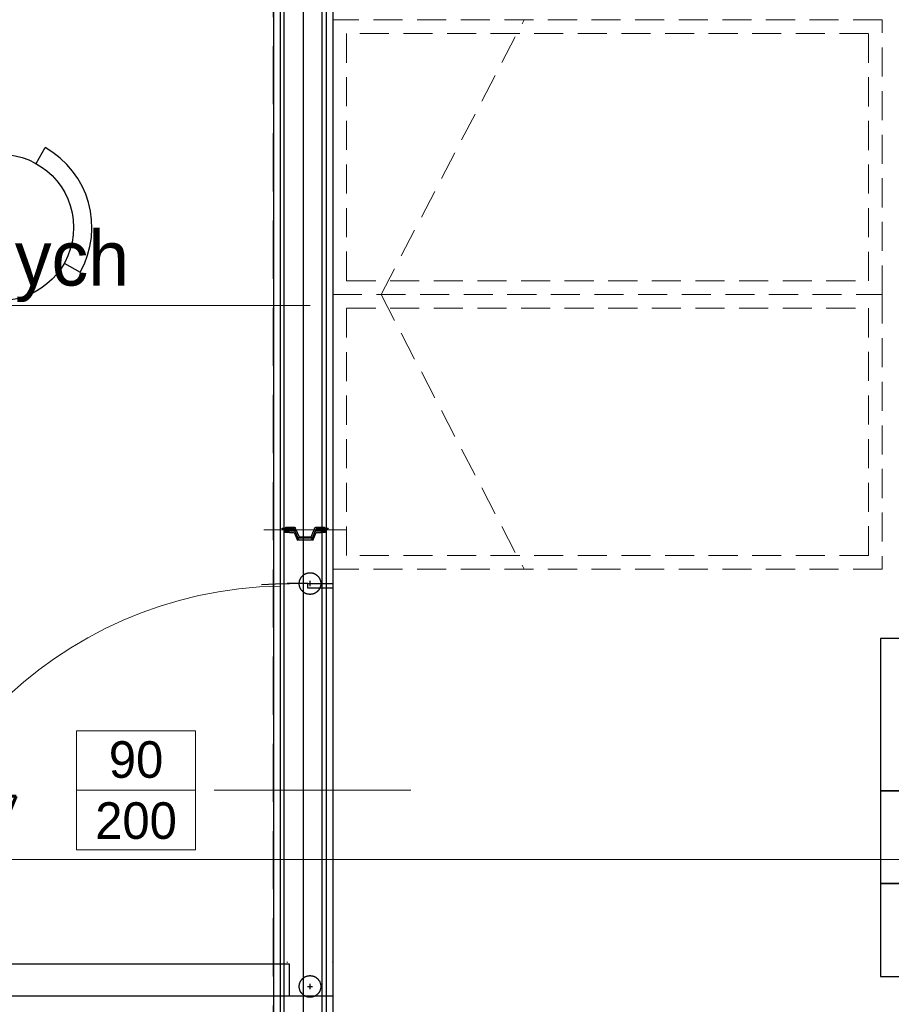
# Model space of a CAD drawing. Header units: millimetres. Extents: x -587 to 33545, y -26688 to 22494.
# Tile 191 of 256: x 11330 to 11521, y 10030 to 10245. Entities that reach past the tile are written whole.
import ezdxf
from ezdxf.lldxf.tags import DXFTag

# ---------------------------------------------------------------- set-up
doc = ezdxf.new("R2010")
doc.units = ezdxf.units.MM
doc.header["$MEASUREMENT"] = 0
doc.linetypes.add('DASHED2', pattern=[9.525, 6.35, -3.175])
for name, color, linetype in [('_I_EKO_PODKLAD 3', 252, 'Continuous'), ('AVECO', 40, 'Continuous'), ('AVECO MODUŁY', 40, 'Continuous'), ('AVECO TORY', 7, 'Continuous'), ('tabelki opis', 7, 'Continuous')]:
    doc.layers.add(name, color=color, linetype=linetype)
for name, color, linetype, lineweight in [('A_linie osiowe', 30, 'BORDER2', 13), ('A_opisy', 166, 'Continuous', 15), ('A_wyposażenie', 7, 'Continuous', 9), ('l.przerywana', 104, 'ICAD_ISO03W100', 5), ('wymiarowanie', 176, 'Continuous', 9)]:
    doc.layers.add(name, color=color, linetype=linetype, lineweight=lineweight)
doc.styles.add('ROMANS', font='romans')
doc.styles.add('styl2', font='simplex.shx')
tags = doc.linetypes.add('BORDER2', pattern=[22.225, 6.35, -3.175, 6.35, -3.175, 0, -3.175]).pattern_tags.tags
tags[14:15] = [DXFTag(74, 4), DXFTag(75, 0), DXFTag(340, '0'), DXFTag(46, 1.0), DXFTag(50, 0.0), DXFTag(44, 0.0), DXFTag(45, 0.0)]
tags[12:13] = [DXFTag(74, 4), DXFTag(75, 0), DXFTag(340, '0'), DXFTag(46, 1.0), DXFTag(50, 0.0), DXFTag(44, 0.0), DXFTag(45, 0.0)]
tags[10:11] = [DXFTag(74, 4), DXFTag(75, 0), DXFTag(340, '0'), DXFTag(46, 1.0), DXFTag(50, 0.0), DXFTag(44, 0.0), DXFTag(45, 0.0)]
tags[8:9] = [DXFTag(74, 4), DXFTag(75, 0), DXFTag(340, '0'), DXFTag(46, 1.0), DXFTag(50, 0.0), DXFTag(44, 0.0), DXFTag(45, 0.0)]
tags[6:7] = [DXFTag(74, 4), DXFTag(75, 0), DXFTag(340, '0'), DXFTag(46, 1.0), DXFTag(50, 0.0), DXFTag(44, 0.0), DXFTag(45, 0.0)]
tags[4:5] = [DXFTag(74, 4), DXFTag(75, 0), DXFTag(340, '0'), DXFTag(46, 1.0), DXFTag(50, 0.0), DXFTag(44, 0.0), DXFTag(45, 0.0)]
tags = doc.linetypes.add('ICAD_ISO03W100', pattern=[30, 12, -18]).pattern_tags.tags
tags[6:7] = [DXFTag(74, 4), DXFTag(75, 0), DXFTag(340, '0'), DXFTag(46, 1.0), DXFTag(50, 0.0), DXFTag(44, 0.0), DXFTag(45, 0.0)]
tags[4:5] = [DXFTag(74, 4), DXFTag(75, 0), DXFTag(340, '0'), DXFTag(46, 1.0), DXFTag(50, 0.0), DXFTag(44, 0.0), DXFTag(45, 0.0)]
doc.dimstyles.new('Skala 1-50', dxfattribs={"dimtxt": 12, "dimasz": 5, "dimexe": 1, "dimexo": 1, "dimgap": 1.5, "dimtad": 1, "dimdec": 1, "dimrnd": 0.5, "dimtxsty": 'styl2', "dimblk": 'ARCHTICK', "dimcen": 5, "dimadec": 0, "dimazin": 0, "dimtfac": 1, "dimtdec": 1, "dimtmove": 1, "dimatfit": 3, "dimldrblk": 'ARCHTICK', "dimfxl": 5, "dimfxlon": 1, "dimlwd": -1, "dimlwe": -1, "dimarcsym": 0})

# ---------------------------------------------------------------- blocks, each defined once
blk = doc.blocks.new('_ArchTick')
at = {"color": 0, "linetype": 'ByBlock', "const_width": 0.15}
blk.add_lwpolyline([(-0.5, -0.5), (0.5, 0.5)], dxfattribs=at)
blk = doc.blocks.new('*D5651')
at = {"layer": 'Defpoints', "color": 0}
for p in [(11839.15, 10116.81), (10782.16, 10091.88), (11839.15, 10062.04)]:
    blk.add_point(p, dxfattribs=at)
at = {"layer": 'wymiarowanie', "color": 0}
for p, q in [((10782.16, 10067.04), (10782.16, 10061.04)), ((11839.15, 10067.04), (11839.15, 10061.04)), ((10782.16, 10062.04), (11839.15, 10062.04))]:
    blk.add_line(p, q, dxfattribs=at)
at = {"layer": 'wymiarowanie', "color": 0, "xscale": 5, "yscale": 5, "zscale": 5, "rotation": 180}
blk.add_blockref('_ArchTick', (10782.16, 10062.04), dxfattribs=at)
at = {"layer": 'wymiarowanie', "color": 0, "xscale": 5, "yscale": 5, "zscale": 5}
blk.add_blockref('_ArchTick', (11839.15, 10062.04), dxfattribs=at)
at = {"layer": 'wymiarowanie', "color": 0, "insert": (11310.65, 10069.84), "char_height": 12, "attachment_point": 5, "style": 'styl2'}
blk.add_mtext('1057', dxfattribs=at)

msp = doc.modelspace()

# ---------------------------------------------------------------- linework, layer by layer
at = {"layer": '_I_EKO_PODKLAD 3', "color": 5, "linetype": 'DASHED2', "ltscale": 2}
msp.add_line((11385.83, 9788.83), (11385.83, 10365.41), dxfattribs=at)
msp.add_line((11385.83, 9788.83), (11385.83, 10365.41), dxfattribs=at)
at = {"layer": '_I_EKO_PODKLAD 3', "color": 7, "ltscale": 500}
for p, q in [((11333.99, 10214.03), (11335.95, 10217.53)), ((11333.99, 10214.03), (11335.95, 10217.53)), ((11340.15, 10192.26), (11343.64, 10190.31)), ((11340.15, 10192.26), (11343.64, 10190.31))]:
    msp.add_line(p, q, dxfattribs=at)
msp.add_circle((11326.19, 10200.07), 16, dxfattribs=at)
msp.add_circle((11326.19, 10200.07), 16, dxfattribs=at)
msp.add_arc((11326.19, 10200.07), 20, 330.7838, 60.7838, dxfattribs=at)
msp.add_arc((11326.19, 10200.07), 20, 330.7838, 60.7838, dxfattribs=at)
at = {"layer": 'A_linie osiowe', "color": 7, "ltscale": 0.5}
msp.add_line((11383.71, 10134.02), (11401.83, 10134.02), dxfattribs=at)
at = {"layer": 'A_opisy'}
msp.add_line((11360.83, 10077.12), (11415.83, 10077.12), dxfattribs=at)
at = {"layer": 'A_wyposażenie', "color": 7, "linetype": 'DASHED2'}
for q in [(11440.59, 10245.41), (11440.59, 10245.41), (11440.59, 10125.41), (11440.59, 10125.41)]:
    msp.add_line((11409.36, 10185.41), q, dxfattribs=at)
for points in [[(11398.83, 10245.41), (11398.83, 10185.41), (11518.83, 10185.41), (11518.83, 10245.41)], [(11398.83, 10245.41), (11398.83, 10185.41), (11518.83, 10185.41), (11518.83, 10245.41)], [(11401.83, 10242.41), (11401.83, 10188.41), (11515.83, 10188.41), (11515.83, 10242.41)], [(11401.83, 10242.41), (11401.83, 10188.41), (11515.83, 10188.41), (11515.83, 10242.41)], [(11398.83, 10125.41), (11398.83, 10185.41), (11518.83, 10185.41), (11518.83, 10125.41)], [(11398.83, 10125.41), (11398.83, 10185.41), (11518.83, 10185.41), (11518.83, 10125.41)], [(11401.83, 10128.41), (11401.83, 10182.41), (11515.83, 10182.41), (11515.83, 10128.41)], [(11401.83, 10128.41), (11401.83, 10182.41), (11515.83, 10182.41), (11515.83, 10128.41)]]:
    msp.add_lwpolyline(points, close=True, dxfattribs=at)
at = {"layer": 'AVECO', "color": 7}
for p, q in [((11388.51, 10133.7), (11388.32, 10133.7)), ((11388.32, 10133.7), (11388.32, 10133.53)), ((11388.32, 10133.53), (11388.51, 10133.53)), ((11388.32, 10133.53), (11389.32, 10133.53)), ((11389.48, 10133.7), (11388.51, 10133.7)), ((11388.51, 10133.53), (11389.32, 10133.53)), ((11389.32, 10133.53), (11389.32, 10133.41)), ((11389.32, 10133.41), (11389.48, 10133.41)), ((11390.1, 10133.7), (11389.48, 10133.7)), ((11389.48, 10133.41), (11390.1, 10133.41)), ((11390.33, 10133.7), (11390.1, 10133.7)), ((11390.1, 10133.41), (11390.38, 10133.41)), ((11390.34, 10133.7), (11390.33, 10133.7)), ((11390.35, 10133.7), (11390.34, 10133.7)), ((11390.36, 10133.7), (11390.35, 10133.7)), ((11390.37, 10133.7), (11390.36, 10133.7)), ((11390.38, 10133.7), (11390.37, 10133.7)), ((11390.39, 10133.7), (11390.38, 10133.7)), ((11390.38, 10133.41), (11390.44, 10133.27)), ((11390.4, 10133.7), (11390.39, 10133.7)), ((11390.41, 10133.69), (11390.4, 10133.7)), ((11390.42, 10133.69), (11390.41, 10133.69)), ((11390.43, 10133.69), (11390.42, 10133.69)), ((11390.45, 10133.69), (11390.43, 10133.69)), ((11390.44, 10133.27), (11391.12, 10131.69)), ((11390.46, 10133.68), (11390.45, 10133.69)), ((11390.47, 10133.68), (11390.46, 10133.68)), ((11390.49, 10133.67), (11390.47, 10133.68)), ((11390.5, 10133.66), (11390.49, 10133.67)), ((11390.52, 10133.65), (11390.5, 10133.66)), ((11390.54, 10133.65), (11390.52, 10133.65)), ((11390.56, 10133.64), (11390.54, 10133.65)), ((11390.57, 10133.63), (11390.56, 10133.64)), ((11390.58, 10133.63), (11390.57, 10133.63)), ((11390.58, 10133.62), (11390.58, 10133.63)), ((11390.59, 10133.62), (11390.58, 10133.62)), ((11390.6, 10133.61), (11390.59, 10133.62)), ((11390.59, 10133.62), (11390.59, 10133.62)), ((11390.59, 10133.62), (11390.59, 10133.62)), ((11390.61, 10133.61), (11390.6, 10133.61)), ((11390.6, 10133.61), (11390.6, 10133.61)), ((11390.6, 10133.61), (11390.6, 10133.61)), ((11390.6, 10133.61), (11390.6, 10133.61)), ((11390.61, 10133.6), (11390.61, 10133.61)), ((11390.62, 10133.59), (11390.61, 10133.6)), ((11390.61, 10133.6), (11390.61, 10133.6)), ((11390.61, 10133.6), (11390.61, 10133.6)), ((11390.63, 10133.58), (11390.62, 10133.59)), ((11390.62, 10133.59), (11390.62, 10133.59)), ((11390.62, 10133.59), (11390.62, 10133.59)), ((11390.62, 10133.59), (11390.62, 10133.59)), ((11390.63, 10133.57), (11390.63, 10133.58)), ((11390.63, 10133.58), (11390.63, 10133.58)), ((11390.63, 10133.58), (11390.63, 10133.58)), ((11390.64, 10133.57), (11390.63, 10133.57)), ((11390.64, 10133.56), (11390.64, 10133.57)), ((11390.64, 10133.55), (11390.64, 10133.56)), ((11390.65, 10133.55), (11390.64, 10133.55)), ((11390.65, 10133.54), (11390.65, 10133.55)), ((11391.39, 10131.81), (11390.65, 10133.54)), ((11394.89, 10133.54), (11394.15, 10131.81)), ((11394.43, 10131.69), (11395.17, 10133.41)), ((11394.9, 10133.55), (11394.89, 10133.54)), ((11394.91, 10133.56), (11394.9, 10133.55)), ((11394.9, 10133.55), (11394.9, 10133.55)), ((11394.92, 10133.58), (11394.91, 10133.57)), ((11394.91, 10133.57), (11394.91, 10133.57)), ((11394.91, 10133.57), (11394.91, 10133.56)), ((11394.93, 10133.59), (11394.92, 10133.59)), ((11394.92, 10133.59), (11394.92, 10133.59)), ((11394.92, 10133.59), (11394.92, 10133.58)), ((11394.92, 10133.58), (11394.92, 10133.58)), ((11394.92, 10133.58), (11394.92, 10133.58)), ((11394.94, 10133.6), (11394.93, 10133.6)), ((11394.93, 10133.6), (11394.93, 10133.59)), ((11394.93, 10133.59), (11394.93, 10133.59)), ((11394.95, 10133.61), (11394.94, 10133.61)), ((11394.94, 10133.61), (11394.94, 10133.61)), ((11394.94, 10133.61), (11394.94, 10133.61)), ((11394.94, 10133.61), (11394.94, 10133.6)), ((11394.94, 10133.6), (11394.94, 10133.6)), ((11394.96, 10133.62), (11394.95, 10133.62)), ((11394.95, 10133.62), (11394.95, 10133.61)), ((11394.95, 10133.61), (11394.95, 10133.61)), ((11394.97, 10133.63), (11394.96, 10133.62)), ((11394.96, 10133.62), (11394.96, 10133.62)), ((11394.96, 10133.62), (11394.96, 10133.62)), ((11394.98, 10133.63), (11394.97, 10133.63)), ((11394.99, 10133.64), (11394.98, 10133.63)), ((11395.01, 10133.65), (11394.99, 10133.64)), ((11395.02, 10133.65), (11395.01, 10133.65)), ((11395.04, 10133.66), (11395.02, 10133.65)), ((11395.06, 10133.67), (11395.04, 10133.66)), ((11395.08, 10133.68), (11395.06, 10133.67)), ((11395.09, 10133.68), (11395.08, 10133.68)), ((11395.1, 10133.69), (11395.09, 10133.68)), ((11395.11, 10133.69), (11395.1, 10133.69)), ((11395.12, 10133.69), (11395.11, 10133.69)), ((11395.13, 10133.69), (11395.12, 10133.69)), ((11395.14, 10133.7), (11395.13, 10133.69)), ((11395.15, 10133.7), (11395.14, 10133.7)), ((11395.16, 10133.7), (11395.15, 10133.7)), ((11395.18, 10133.7), (11395.16, 10133.7)), ((11395.17, 10133.41), (11395.33, 10133.41)), ((11395.19, 10133.7), (11395.18, 10133.7)), ((11395.2, 10133.7), (11395.19, 10133.7)), ((11395.21, 10133.7), (11395.2, 10133.7)), ((11395.22, 10133.7), (11395.21, 10133.7)), ((11395.45, 10133.7), (11395.22, 10133.7)), ((11395.33, 10133.41), (11395.45, 10133.41)), ((11396.06, 10133.7), (11395.45, 10133.7)), ((11395.45, 10133.41), (11396.06, 10133.41)), ((11397.03, 10133.7), (11396.06, 10133.7)), ((11396.06, 10133.41), (11396.22, 10133.41)), ((11396.22, 10133.53), (11397.22, 10133.53)), ((11396.22, 10133.41), (11396.22, 10133.53)), ((11396.22, 10133.53), (11397.03, 10133.53)), ((11397.22, 10133.7), (11397.03, 10133.7)), ((11397.03, 10133.53), (11397.22, 10133.53)), ((11397.22, 10133.53), (11397.22, 10133.7)), ((11391.39, 10131.8), (11391.39, 10131.81)), ((11391.39, 10131.81), (11391.39, 10131.81)), ((11391.4, 10131.8), (11391.39, 10131.8)), ((11391.39, 10131.8), (11391.39, 10131.8)), ((11391.39, 10131.8), (11391.39, 10131.8)), ((11391.4, 10131.79), (11391.4, 10131.8)), ((11391.4, 10131.8), (11391.4, 10131.8)), ((11391.4, 10131.8), (11391.4, 10131.8)), ((11391.4, 10131.8), (11391.4, 10131.8)), ((11391.4, 10131.8), (11391.4, 10131.8)), ((11391.4, 10131.8), (11391.4, 10131.8)), ((11391.4, 10131.8), (11391.4, 10131.8)), ((11391.4, 10131.8), (11391.4, 10131.8)), ((11391.41, 10131.79), (11391.4, 10131.79)), ((11391.4, 10131.79), (11391.4, 10131.79)), ((11391.4, 10131.79), (11391.4, 10131.79)), ((11391.4, 10131.79), (11391.4, 10131.79)), ((11391.4, 10131.79), (11391.4, 10131.79)), ((11391.4, 10131.79), (11391.4, 10131.79)), ((11391.4, 10131.79), (11391.4, 10131.79)), ((11391.4, 10131.79), (11391.4, 10131.79)), ((11391.4, 10131.79), (11391.4, 10131.79)), ((11391.41, 10131.78), (11391.41, 10131.79)), ((11391.41, 10131.79), (11391.41, 10131.79)), ((11391.41, 10131.79), (11391.41, 10131.79)), ((11391.41, 10131.79), (11391.41, 10131.79)), ((11391.41, 10131.79), (11391.41, 10131.79)), ((11391.41, 10131.79), (11391.41, 10131.79)), ((11391.41, 10131.79), (11391.41, 10131.79)), ((11391.41, 10131.79), (11391.41, 10131.79)), ((11391.41, 10131.79), (11391.41, 10131.79)), ((11391.41, 10131.79), (11391.41, 10131.79)), ((11391.42, 10131.78), (11391.41, 10131.78)), ((11391.41, 10131.78), (11391.41, 10131.78)), ((11391.41, 10131.78), (11391.41, 10131.78)), ((11391.43, 10131.78), (11391.42, 10131.78)), ((11391.42, 10131.78), (11391.42, 10131.78)), ((11391.42, 10131.78), (11391.42, 10131.78)), ((11391.42, 10131.78), (11391.42, 10131.78)), ((11391.42, 10131.78), (11391.42, 10131.78)), ((11391.42, 10131.78), (11391.42, 10131.78)), ((11391.42, 10131.78), (11391.42, 10131.78)), ((11391.44, 10131.78), (11391.43, 10131.78)), ((11391.43, 10131.78), (11391.43, 10131.78)), ((11391.43, 10131.78), (11391.43, 10131.78)), ((11391.43, 10131.78), (11391.43, 10131.78)), ((11391.49, 10131.78), (11391.44, 10131.78)), ((11391.44, 10131.78), (11391.44, 10131.78)), ((11391.5, 10131.78), (11391.49, 10131.78)), ((11392.77, 10131.77), (11391.5, 10131.78)), ((11394.04, 10131.78), (11392.77, 10131.77)), ((11394.05, 10131.78), (11394.04, 10131.78)), ((11394.1, 10131.78), (11394.05, 10131.78)), ((11394.11, 10131.78), (11394.1, 10131.78)), ((11394.12, 10131.78), (11394.11, 10131.78)), ((11394.11, 10131.78), (11394.11, 10131.78)), ((11394.13, 10131.78), (11394.12, 10131.78)), ((11394.12, 10131.78), (11394.12, 10131.78)), ((11394.12, 10131.78), (11394.12, 10131.78)), ((11394.12, 10131.78), (11394.12, 10131.78)), ((11394.12, 10131.78), (11394.12, 10131.78)), ((11394.12, 10131.78), (11394.12, 10131.78)), ((11394.14, 10131.79), (11394.13, 10131.79)), ((11394.13, 10131.79), (11394.13, 10131.78)), ((11394.13, 10131.78), (11394.13, 10131.78)), ((11394.13, 10131.78), (11394.13, 10131.78)), ((11394.13, 10131.78), (11394.13, 10131.78)), ((11394.13, 10131.78), (11394.13, 10131.78)), ((11394.13, 10131.78), (11394.13, 10131.78)), ((11394.13, 10131.78), (11394.13, 10131.78)), ((11394.15, 10131.79), (11394.14, 10131.79)), ((11394.14, 10131.79), (11394.14, 10131.79)), ((11394.14, 10131.79), (11394.14, 10131.79)), ((11394.14, 10131.79), (11394.14, 10131.79)), ((11394.14, 10131.79), (11394.14, 10131.79)), ((11394.14, 10131.79), (11394.14, 10131.79)), ((11394.14, 10131.79), (11394.14, 10131.79)), ((11394.14, 10131.79), (11394.14, 10131.79)), ((11394.14, 10131.79), (11394.14, 10131.79)), ((11394.14, 10131.79), (11394.14, 10131.79)), ((11394.14, 10131.79), (11394.14, 10131.79)), ((11394.14, 10131.79), (11394.14, 10131.79)), ((11394.14, 10131.79), (11394.14, 10131.79)), ((11394.14, 10131.79), (11394.14, 10131.79)), ((11394.15, 10131.81), (11394.15, 10131.81)), ((11394.15, 10131.81), (11394.15, 10131.8)), ((11394.15, 10131.8), (11394.15, 10131.8)), ((11394.15, 10131.8), (11394.15, 10131.8)), ((11394.15, 10131.8), (11394.15, 10131.8)), ((11394.15, 10131.8), (11394.15, 10131.8)), ((11394.15, 10131.8), (11394.15, 10131.8)), ((11394.15, 10131.8), (11394.15, 10131.8)), ((11394.15, 10131.8), (11394.15, 10131.8)), ((11394.15, 10131.8), (11394.15, 10131.8)), ((11394.15, 10131.8), (11394.15, 10131.8)), ((11394.15, 10131.8), (11394.15, 10131.8)), ((11394.15, 10131.8), (11394.15, 10131.79)), ((11394.15, 10131.79), (11394.15, 10131.79)), ((11394.15, 10131.79), (11394.15, 10131.79)), ((11394.15, 10131.79), (11394.15, 10131.79))]:
    msp.add_line(p, q, dxfattribs=at)
at = {"layer": 'AVECO MODUŁY', "color": 7}
for p, q in [((11388.14, 10361.03), (11388.14, 9792.92)), ((11396.52, 9792.92), (11396.52, 10361.03)), ((11387.77, 10134.25), (11387.77, 10134.35)), ((11388.58, 10134.32), (11387.77, 10134.32)), ((11387.77, 10134.22), (11387.77, 10134.32)), ((11387.77, 10134.32), (11388.58, 10134.32)), ((11388.58, 10134.62), (11389.2, 10134.62)), ((11388.58, 10134.42), (11388.58, 10134.62)), ((11388.58, 10134.32), (11388.58, 10134.42)), ((11389.2, 10134.62), (11390.31, 10134.62)), ((11390.31, 10134.62), (11390.32, 10134.62)), ((11390.32, 10134.62), (11390.34, 10134.62)), ((11390.34, 10134.62), (11390.35, 10134.62)), ((11390.35, 10134.62), (11390.36, 10134.62)), ((11390.36, 10134.62), (11390.37, 10134.61)), ((11390.37, 10134.61), (11390.38, 10134.61)), ((11390.38, 10134.61), (11390.4, 10134.61)), ((11390.4, 10134.61), (11390.41, 10134.61)), ((11390.41, 10134.61), (11390.41, 10134.6)), ((11390.41, 10134.6), (11390.42, 10134.6)), ((11390.42, 10134.6), (11390.42, 10134.6)), ((11390.42, 10134.6), (11390.43, 10134.6)), ((11390.43, 10134.6), (11390.44, 10134.59)), ((11390.44, 10134.59), (11390.44, 10134.59)), ((11390.44, 10134.59), (11390.45, 10134.59)), ((11390.45, 10134.59), (11390.45, 10134.59)), ((11390.45, 10134.59), (11390.46, 10134.58)), ((11390.46, 10134.58), (11390.46, 10134.58)), ((11390.46, 10134.58), (11390.47, 10134.58)), ((11390.47, 10134.58), (11390.47, 10134.58)), ((11390.47, 10134.58), (11390.48, 10134.57)), ((11390.48, 10134.57), (11390.49, 10134.57)), ((11390.49, 10134.57), (11390.49, 10134.57)), ((11390.49, 10134.57), (11390.5, 10134.56)), ((11390.5, 10134.56), (11390.5, 10134.56)), ((11390.5, 10134.56), (11390.51, 10134.56)), ((11390.51, 10134.56), (11390.51, 10134.55)), ((11390.51, 10134.55), (11390.52, 10134.55)), ((11390.52, 10134.55), (11390.52, 10134.54)), ((11390.52, 10134.54), (11390.53, 10134.54)), ((11390.53, 10134.54), (11390.53, 10134.54)), ((11390.53, 10134.54), (11390.54, 10134.53)), ((11390.54, 10134.53), (11390.54, 10134.53)), ((11390.54, 10134.53), (11390.54, 10134.52)), ((11390.54, 10134.52), (11390.55, 10134.52)), ((11390.55, 10134.52), (11390.55, 10134.52)), ((11390.55, 10134.52), (11390.56, 10134.51)), ((11390.56, 10134.51), (11390.57, 10134.5)), ((11390.57, 10134.5), (11390.58, 10134.49)), ((11390.58, 10134.49), (11390.58, 10134.48)), ((11390.58, 10134.48), (11390.59, 10134.47)), ((11390.59, 10134.47), (11390.6, 10134.46)), ((11390.6, 10134.46), (11390.6, 10134.45)), ((11390.6, 10134.45), (11390.61, 10134.44)), ((11390.61, 10134.44), (11390.62, 10134.42)), ((11390.62, 10134.42), (11390.62, 10134.41)), ((11390.62, 10134.41), (11391.44, 10132.5)), ((11394.67, 10133.84), (11394.92, 10134.42)), ((11394.92, 10134.43), (11394.93, 10134.44)), ((11394.92, 10134.42), (11394.92, 10134.43)), ((11394.93, 10134.45), (11394.94, 10134.46)), ((11394.93, 10134.44), (11394.93, 10134.45)), ((11394.94, 10134.46), (11394.95, 10134.47)), ((11394.95, 10134.48), (11394.96, 10134.49)), ((11394.95, 10134.47), (11394.95, 10134.48)), ((11394.96, 10134.49), (11394.97, 10134.5)), ((11394.97, 10134.51), (11394.98, 10134.52)), ((11394.97, 10134.5), (11394.97, 10134.51)), ((11394.98, 10134.52), (11394.99, 10134.52)), ((11394.99, 10134.52), (11395, 10134.53)), ((11394.99, 10134.52), (11394.99, 10134.52)), ((11395, 10134.53), (11395.01, 10134.54)), ((11395, 10134.53), (11395, 10134.53)), ((11395.01, 10134.54), (11395.01, 10134.54)), ((11395.01, 10134.54), (11395.02, 10134.54)), ((11395.02, 10134.55), (11395.03, 10134.56)), ((11395.02, 10134.54), (11395.02, 10134.55)), ((11395.02, 10134.55), (11395.02, 10134.55)), ((11395.03, 10134.56), (11395.03, 10134.56)), ((11395.03, 10134.56), (11395.04, 10134.56)), ((11395.04, 10134.56), (11395.05, 10134.57)), ((11395.05, 10134.57), (11395.05, 10134.57)), ((11395.05, 10134.57), (11395.06, 10134.57)), ((11395.06, 10134.57), (11395.06, 10134.58)), ((11395.06, 10134.58), (11395.07, 10134.58)), ((11395.07, 10134.58), (11395.07, 10134.58)), ((11395.07, 10134.58), (11395.08, 10134.58)), ((11395.08, 10134.59), (11395.09, 10134.59)), ((11395.08, 10134.58), (11395.08, 10134.59)), ((11395.09, 10134.59), (11395.09, 10134.59)), ((11395.09, 10134.59), (11395.1, 10134.59)), ((11395.1, 10134.59), (11395.11, 10134.6)), ((11395.11, 10134.6), (11395.11, 10134.6)), ((11395.11, 10134.6), (11395.12, 10134.6)), ((11395.12, 10134.6), (11395.13, 10134.61)), ((11395.12, 10134.6), (11395.12, 10134.6)), ((11395.13, 10134.61), (11395.14, 10134.61)), ((11395.14, 10134.61), (11395.15, 10134.61)), ((11395.15, 10134.61), (11395.16, 10134.61)), ((11395.16, 10134.61), (11395.18, 10134.62)), ((11395.18, 10134.62), (11395.19, 10134.62)), ((11395.19, 10134.62), (11395.2, 10134.62)), ((11395.2, 10134.62), (11395.21, 10134.62)), ((11395.21, 10134.62), (11395.22, 10134.62)), ((11395.22, 10134.62), (11396.96, 10134.62)), ((11396.96, 10134.62), (11396.96, 10134.42)), ((11396.96, 10134.42), (11396.96, 10134.32)), ((11396.96, 10134.32), (11397.27, 10134.32)), ((11397.77, 10134.32), (11396.96, 10134.32)), ((11397.27, 10134.32), (11397.77, 10134.32)), ((11397.77, 10134.32), (11397.77, 10134.22)), ((11388.58, 10134.22), (11387.77, 10134.22)), ((11389.6, 10134.22), (11388.58, 10134.22)), ((11389.99, 10134.22), (11389.6, 10134.22)), ((11390.38, 10134.22), (11389.99, 10134.22)), ((11391.17, 10132.37), (11390.38, 10134.22)), ((11391.17, 10132.36), (11391.17, 10132.37)), ((11391.17, 10132.37), (11391.17, 10132.37)), ((11391.18, 10132.36), (11391.17, 10132.36)), ((11391.18, 10132.35), (11391.18, 10132.36)), ((11391.18, 10132.34), (11391.18, 10132.35)), ((11391.18, 10132.35), (11391.18, 10132.35)), ((11391.19, 10132.34), (11391.18, 10132.34)), ((11391.19, 10132.33), (11391.19, 10132.34)), ((11391.2, 10132.32), (11391.19, 10132.33)), ((11391.19, 10132.33), (11391.19, 10132.33)), ((11391.21, 10132.31), (11391.2, 10132.32)), ((11391.2, 10132.32), (11391.2, 10132.32)), ((11391.2, 10132.32), (11391.2, 10132.32)), ((11391.21, 10132.3), (11391.21, 10132.31)), ((11391.21, 10132.31), (11391.21, 10132.31)), ((11391.22, 10132.3), (11391.21, 10132.3)), ((11391.22, 10132.29), (11391.22, 10132.3)), ((11391.23, 10132.29), (11391.22, 10132.29)), ((11391.22, 10132.29), (11391.22, 10132.29)), ((11391.23, 10132.28), (11391.23, 10132.29)), ((11391.24, 10132.28), (11391.23, 10132.28)), ((11391.24, 10132.27), (11391.24, 10132.28)), ((11391.25, 10132.27), (11391.24, 10132.27)), ((11391.24, 10132.27), (11391.24, 10132.27)), ((11391.25, 10132.26), (11391.25, 10132.27)), ((11391.26, 10132.26), (11391.25, 10132.26)), ((11391.27, 10132.25), (11391.26, 10132.26)), ((11391.26, 10132.26), (11391.26, 10132.26)), ((11391.28, 10132.25), (11391.27, 10132.25)), ((11391.27, 10132.25), (11391.27, 10132.25)), ((11391.28, 10132.24), (11391.28, 10132.25)), ((11391.29, 10132.24), (11391.28, 10132.24)), ((11391.28, 10132.24), (11391.28, 10132.24)), ((11391.3, 10132.23), (11391.29, 10132.24)), ((11391.29, 10132.24), (11391.29, 10132.24)), ((11391.31, 10132.23), (11391.3, 10132.23)), ((11391.3, 10132.23), (11391.3, 10132.23)), ((11391.32, 10132.22), (11391.31, 10132.23)), ((11391.31, 10132.23), (11391.31, 10132.23)), ((11391.33, 10132.22), (11391.32, 10132.22)), ((11391.32, 10132.22), (11391.32, 10132.22)), ((11391.34, 10132.22), (11391.33, 10132.22)), ((11391.34, 10132.21), (11391.34, 10132.22)), ((11391.35, 10132.21), (11391.34, 10132.21)), ((11391.36, 10132.21), (11391.35, 10132.21)), ((11391.35, 10132.21), (11391.35, 10132.21)), ((11391.37, 10132.21), (11391.36, 10132.21)), ((11391.36, 10132.21), (11391.36, 10132.21)), ((11391.38, 10132.2), (11391.37, 10132.21)), ((11391.37, 10132.21), (11391.37, 10132.21)), ((11391.39, 10132.2), (11391.38, 10132.2)), ((11391.38, 10132.2), (11391.38, 10132.2)), ((11391.4, 10132.2), (11391.39, 10132.2)), ((11391.39, 10132.2), (11391.39, 10132.2)), ((11391.41, 10132.2), (11391.4, 10132.2)), ((11391.4, 10132.2), (11391.4, 10132.2)), ((11391.42, 10132.2), (11391.41, 10132.2)), ((11391.41, 10132.2), (11391.41, 10132.2)), ((11391.43, 10132.2), (11391.42, 10132.2)), ((11391.42, 10132.2), (11391.42, 10132.2)), ((11391.44, 10132.2), (11391.43, 10132.2)), ((11391.44, 10132.5), (11392.46, 10132.5)), ((11394.11, 10132.2), (11391.44, 10132.2)), ((11392.46, 10132.5), (11394.1, 10132.5)), ((11394.1, 10132.5), (11394.67, 10133.84)), ((11394.12, 10132.2), (11394.11, 10132.2)), ((11394.11, 10132.2), (11394.11, 10132.2)), ((11394.13, 10132.2), (11394.12, 10132.2)), ((11394.12, 10132.2), (11394.12, 10132.2)), ((11394.14, 10132.2), (11394.13, 10132.2)), ((11394.13, 10132.2), (11394.13, 10132.2)), ((11394.15, 10132.2), (11394.14, 10132.2)), ((11394.14, 10132.2), (11394.14, 10132.2)), ((11394.16, 10132.2), (11394.15, 10132.2)), ((11394.15, 10132.2), (11394.15, 10132.2)), ((11394.17, 10132.21), (11394.16, 10132.21)), ((11394.16, 10132.21), (11394.16, 10132.2)), ((11394.18, 10132.21), (11394.17, 10132.21)), ((11394.17, 10132.21), (11394.17, 10132.21)), ((11394.19, 10132.21), (11394.18, 10132.21)), ((11394.2, 10132.21), (11394.19, 10132.21)), ((11394.19, 10132.21), (11394.19, 10132.21)), ((11394.21, 10132.22), (11394.2, 10132.22)), ((11394.2, 10132.22), (11394.2, 10132.21)), ((11394.22, 10132.22), (11394.21, 10132.22)), ((11394.21, 10132.22), (11394.21, 10132.22)), ((11394.23, 10132.23), (11394.22, 10132.23)), ((11394.22, 10132.23), (11394.22, 10132.22)), ((11394.24, 10132.23), (11394.23, 10132.23)), ((11394.23, 10132.23), (11394.23, 10132.23)), ((11394.25, 10132.24), (11394.24, 10132.24)), ((11394.24, 10132.24), (11394.24, 10132.23)), ((11394.26, 10132.24), (11394.25, 10132.24)), ((11394.25, 10132.24), (11394.25, 10132.24)), ((11394.27, 10132.25), (11394.26, 10132.25)), ((11394.26, 10132.25), (11394.26, 10132.24)), ((11394.28, 10132.26), (11394.27, 10132.26)), ((11394.27, 10132.26), (11394.27, 10132.25)), ((11394.27, 10132.25), (11394.27, 10132.25)), ((11394.29, 10132.27), (11394.28, 10132.26)), ((11394.28, 10132.26), (11394.28, 10132.26)), ((11394.3, 10132.27), (11394.29, 10132.27)), ((11394.29, 10132.27), (11394.29, 10132.27)), ((11394.31, 10132.29), (11394.3, 10132.28)), ((11394.3, 10132.28), (11394.3, 10132.28)), ((11394.3, 10132.28), (11394.3, 10132.27)), ((11394.32, 10132.29), (11394.31, 10132.29)), ((11394.31, 10132.29), (11394.31, 10132.29)), ((11394.33, 10132.31), (11394.32, 10132.3)), ((11394.32, 10132.3), (11394.32, 10132.3)), ((11394.32, 10132.3), (11394.32, 10132.29)), ((11394.34, 10132.32), (11394.33, 10132.32)), ((11394.33, 10132.32), (11394.33, 10132.31)), ((11394.33, 10132.31), (11394.33, 10132.31)), ((11394.35, 10132.33), (11394.34, 10132.33)), ((11394.34, 10132.33), (11394.34, 10132.32)), ((11394.34, 10132.32), (11394.34, 10132.32)), ((11394.36, 10132.35), (11394.35, 10132.35)), ((11394.35, 10132.35), (11394.35, 10132.34)), ((11394.35, 10132.34), (11394.35, 10132.34)), ((11394.35, 10132.34), (11394.35, 10132.33)), ((11394.37, 10132.37), (11394.36, 10132.37)), ((11394.36, 10132.37), (11394.36, 10132.36)), ((11394.36, 10132.36), (11394.36, 10132.36)), ((11394.36, 10132.36), (11394.36, 10132.35)), ((11394.99, 10133.83), (11394.37, 10132.37)), ((11395.16, 10134.22), (11394.99, 10133.83)), ((11395.94, 10134.22), (11395.16, 10134.22)), ((11396.96, 10134.22), (11395.94, 10134.22)), ((11397.77, 10134.22), (11396.96, 10134.22)), ((11391.8, 10123.47), (11391.84, 10123.54)), ((11391.84, 10123.54), (11391.88, 10123.61)), ((11391.88, 10123.61), (11391.93, 10123.68)), ((11391.93, 10123.68), (11391.98, 10123.74)), ((11391.98, 10123.74), (11392.03, 10123.8)), ((11392.03, 10123.8), (11392.09, 10123.87)), ((11392.09, 10123.87), (11392.14, 10123.93)), ((11392.14, 10123.93), (11392.2, 10123.98)), ((11392.2, 10123.98), (11392.26, 10124.04)), ((11392.26, 10124.04), (11392.32, 10124.09)), ((11392.32, 10124.09), (11392.39, 10124.14)), ((11392.39, 10124.14), (11392.45, 10124.19)), ((11392.45, 10124.19), (11392.52, 10124.24)), ((11392.52, 10124.24), (11392.59, 10124.28)), ((11392.59, 10124.28), (11392.66, 10124.33)), ((11392.66, 10124.33), (11392.73, 10124.36)), ((11392.73, 10124.36), (11392.8, 10124.4)), ((11392.8, 10124.4), (11392.88, 10124.44)), ((11392.88, 10124.44), (11392.95, 10124.47)), ((11392.95, 10124.47), (11393.03, 10124.5)), ((11393.03, 10124.5), (11393.11, 10124.52)), ((11393.11, 10124.52), (11393.19, 10124.55)), ((11393.19, 10124.55), (11393.26, 10124.57)), ((11393.26, 10124.57), (11393.34, 10124.59)), ((11393.34, 10124.59), (11393.42, 10124.6)), ((11393.42, 10124.6), (11393.51, 10124.62)), ((11393.51, 10124.62), (11393.59, 10124.63)), ((11393.59, 10124.63), (11393.67, 10124.63)), ((11393.67, 10124.63), (11393.75, 10124.64)), ((11393.75, 10124.64), (11393.83, 10124.64)), ((11393.83, 10124.64), (11393.91, 10124.64)), ((11393.91, 10124.64), (11394, 10124.63)), ((11394, 10124.63), (11394.08, 10124.63)), ((11394.08, 10124.63), (11394.16, 10124.62)), ((11394.16, 10124.62), (11394.24, 10124.6)), ((11394.24, 10124.6), (11394.32, 10124.59)), ((11394.32, 10124.59), (11394.4, 10124.57)), ((11394.4, 10124.57), (11394.48, 10124.55)), ((11394.48, 10124.55), (11394.56, 10124.52)), ((11394.56, 10124.52), (11394.63, 10124.5)), ((11394.63, 10124.5), (11394.71, 10124.47)), ((11394.71, 10124.47), (11394.79, 10124.44)), ((11394.79, 10124.44), (11394.86, 10124.4)), ((11394.86, 10124.4), (11394.93, 10124.36)), ((11394.93, 10124.36), (11395.01, 10124.33)), ((11395.01, 10124.33), (11395.08, 10124.28)), ((11395.08, 10124.28), (11395.15, 10124.24)), ((11395.15, 10124.24), (11395.21, 10124.19)), ((11395.21, 10124.19), (11395.28, 10124.14)), ((11395.28, 10124.14), (11395.34, 10124.09)), ((11395.34, 10124.09), (11395.4, 10124.04)), ((11395.4, 10124.04), (11395.46, 10123.98)), ((11395.46, 10123.98), (11395.52, 10123.93)), ((11395.52, 10123.93), (11395.58, 10123.87)), ((11395.58, 10123.87), (11395.63, 10123.8)), ((11395.63, 10123.8), (11395.68, 10123.74)), ((11395.68, 10123.74), (11395.73, 10123.68)), ((11395.73, 10123.68), (11395.78, 10123.61)), ((11395.78, 10123.61), (11395.83, 10123.54)), ((11395.83, 10123.54), (11395.87, 10123.47)), ((11383.21, 10122.05), (11386.28, 10122.21)), ((11386.28, 10122.21), (11389.35, 10122.26)), ((11393.38, 10122.26), (11388.83, 10122.26)), ((11391.47, 10122.38), (11391.48, 10122.46)), ((11391.47, 10122.3), (11391.47, 10122.38)), ((11391.47, 10122.22), (11391.47, 10122.3)), ((11391.48, 10122.14), (11391.47, 10122.22)), ((11391.48, 10122.46), (11391.49, 10122.54)), ((11391.48, 10122.05), (11391.48, 10122.14)), ((11391.49, 10121.97), (11391.48, 10122.05)), ((11391.49, 10122.54), (11391.5, 10122.63)), ((11391.5, 10121.89), (11391.49, 10121.97)), ((11391.5, 10122.63), (11391.51, 10122.71)), ((11391.52, 10121.81), (11391.5, 10121.89)), ((11391.51, 10122.71), (11391.53, 10122.79)), ((11391.54, 10121.73), (11391.52, 10121.81)), ((11391.53, 10122.79), (11391.55, 10122.87)), ((11391.56, 10121.65), (11391.54, 10121.73)), ((11391.55, 10122.87), (11391.57, 10122.94)), ((11391.58, 10121.57), (11391.56, 10121.65)), ((11391.57, 10122.94), (11391.59, 10123.02)), ((11391.61, 10121.5), (11391.58, 10121.57)), ((11391.59, 10123.02), (11391.62, 10123.1)), ((11391.64, 10121.42), (11391.61, 10121.5)), ((11391.62, 10123.1), (11391.65, 10123.18)), ((11391.67, 10121.34), (11391.64, 10121.42)), ((11391.65, 10123.18), (11391.68, 10123.25)), ((11391.68, 10123.25), (11391.72, 10123.33)), ((11391.72, 10123.33), (11391.76, 10123.4)), ((11391.76, 10123.4), (11391.8, 10123.47)), ((11393.27, 10122.28), (11394.4, 10122.28)), ((11393.38, 10121.25), (11393.38, 10122.26)), ((11393.38, 10122.26), (11398.83, 10122.26)), ((11393.83, 10121.71), (11393.83, 10122.85)), ((11395.87, 10123.47), (11395.91, 10123.4)), ((11395.91, 10123.4), (11395.95, 10123.33)), ((11395.95, 10123.33), (11395.98, 10123.25)), ((11395.98, 10123.25), (11396.01, 10123.18)), ((11396.03, 10121.42), (11396, 10121.34)), ((11396.01, 10123.18), (11396.04, 10123.1)), ((11396.06, 10121.5), (11396.03, 10121.42)), ((11396.04, 10123.1), (11396.07, 10123.02)), ((11396.08, 10121.57), (11396.06, 10121.5)), ((11396.07, 10123.02), (11396.1, 10122.94)), ((11396.11, 10121.65), (11396.08, 10121.57)), ((11396.1, 10122.94), (11396.12, 10122.87)), ((11396.13, 10121.73), (11396.11, 10121.65)), ((11396.12, 10122.87), (11396.14, 10122.79)), ((11396.14, 10121.81), (11396.13, 10121.73)), ((11396.14, 10122.79), (11396.15, 10122.71)), ((11396.16, 10121.89), (11396.14, 10121.81)), ((11396.15, 10122.71), (11396.17, 10122.63)), ((11396.17, 10121.97), (11396.16, 10121.89)), ((11396.17, 10122.63), (11396.18, 10122.54)), ((11396.18, 10122.05), (11396.17, 10121.97)), ((11396.18, 10122.54), (11396.18, 10122.46)), ((11396.18, 10122.46), (11396.19, 10122.38)), ((11396.19, 10122.14), (11396.18, 10122.05)), ((11396.19, 10122.38), (11396.19, 10122.3)), ((11396.19, 10122.3), (11396.19, 10122.22)), ((11396.19, 10122.22), (11396.19, 10122.14)), ((11391.7, 10121.27), (11391.67, 10121.34)), ((11391.74, 10121.19), (11391.7, 10121.27)), ((11391.78, 10121.12), (11391.74, 10121.19)), ((11391.82, 10121.05), (11391.78, 10121.12)), ((11391.86, 10120.98), (11391.82, 10121.05)), ((11391.91, 10120.91), (11391.86, 10120.98)), ((11391.96, 10120.85), (11391.91, 10120.91)), ((11392.01, 10120.78), (11391.96, 10120.85)), ((11392.06, 10120.72), (11392.01, 10120.78)), ((11392.11, 10120.66), (11392.06, 10120.72)), ((11392.17, 10120.6), (11392.11, 10120.66)), ((11392.23, 10120.55), (11392.17, 10120.6)), ((11392.29, 10120.49), (11392.23, 10120.55)), ((11392.35, 10120.44), (11392.29, 10120.49)), ((11392.42, 10120.39), (11392.35, 10120.44)), ((11392.49, 10120.34), (11392.42, 10120.39)), ((11392.55, 10120.3), (11392.49, 10120.34)), ((11392.62, 10120.25), (11392.55, 10120.3)), ((11392.69, 10120.21), (11392.62, 10120.25)), ((11392.77, 10120.17), (11392.69, 10120.21)), ((11392.84, 10120.14), (11392.77, 10120.17)), ((11392.92, 10120.1), (11392.84, 10120.14)), ((11392.99, 10120.07), (11392.92, 10120.1)), ((11393.07, 10120.05), (11392.99, 10120.07)), ((11393.15, 10120.02), (11393.07, 10120.05)), ((11393.22, 10120), (11393.15, 10120.02)), ((11393.3, 10119.98), (11393.22, 10120)), ((11393.38, 10119.96), (11393.3, 10119.98)), ((11398.83, 10121.25), (11393.38, 10121.25)), ((11393.47, 10119.95), (11393.38, 10119.96)), ((11393.55, 10119.94), (11393.47, 10119.95)), ((11393.63, 10119.93), (11393.55, 10119.94)), ((11393.71, 10119.92), (11393.63, 10119.93)), ((11393.79, 10119.92), (11393.71, 10119.92)), ((11393.87, 10119.92), (11393.79, 10119.92)), ((11393.95, 10119.92), (11393.87, 10119.92)), ((11394.04, 10119.93), (11393.95, 10119.92)), ((11394.12, 10119.94), (11394.04, 10119.93)), ((11394.2, 10119.95), (11394.12, 10119.94)), ((11394.28, 10119.96), (11394.2, 10119.95)), ((11394.36, 10119.98), (11394.28, 10119.96)), ((11394.44, 10120), (11394.36, 10119.98)), ((11394.52, 10120.02), (11394.44, 10120)), ((11394.6, 10120.05), (11394.52, 10120.02)), ((11394.67, 10120.07), (11394.6, 10120.05)), ((11394.75, 10120.1), (11394.67, 10120.07)), ((11394.82, 10120.14), (11394.75, 10120.1)), ((11394.9, 10120.17), (11394.82, 10120.14)), ((11394.97, 10120.21), (11394.9, 10120.17)), ((11395.04, 10120.25), (11394.97, 10120.21)), ((11395.11, 10120.3), (11395.04, 10120.25)), ((11395.18, 10120.34), (11395.11, 10120.3)), ((11395.25, 10120.39), (11395.18, 10120.34)), ((11395.31, 10120.44), (11395.25, 10120.39)), ((11395.37, 10120.49), (11395.31, 10120.44)), ((11395.43, 10120.55), (11395.37, 10120.49)), ((11395.49, 10120.6), (11395.43, 10120.55)), ((11395.55, 10120.66), (11395.49, 10120.6)), ((11395.61, 10120.72), (11395.55, 10120.66)), ((11395.66, 10120.78), (11395.61, 10120.72)), ((11395.71, 10120.85), (11395.66, 10120.78)), ((11395.76, 10120.91), (11395.71, 10120.85)), ((11395.8, 10120.98), (11395.76, 10120.91)), ((11395.85, 10121.05), (11395.8, 10120.98)), ((11395.89, 10121.12), (11395.85, 10121.05)), ((11395.93, 10121.19), (11395.89, 10121.12)), ((11395.96, 10121.27), (11395.93, 10121.19)), ((11396, 10121.34), (11395.96, 10121.27)), ((11388.83, 10039.65), (11388.83, 10039.53)), ((11398.83, 10039.55), (11398.83, 10039.65)), ((11389.35, 10039.13), (11300.76, 10039.13)), ((11389.35, 10032.26), (11389.35, 10039.11)), ((11391.68, 10035.25), (11391.72, 10035.33)), ((11391.72, 10035.33), (11391.76, 10035.4)), ((11391.76, 10035.4), (11391.8, 10035.47)), ((11391.8, 10035.47), (11391.84, 10035.54)), ((11391.84, 10035.54), (11391.88, 10035.61)), ((11391.88, 10035.61), (11391.93, 10035.68)), ((11391.93, 10035.68), (11391.98, 10035.74)), ((11391.98, 10035.74), (11392.03, 10035.8)), ((11392.03, 10035.8), (11392.09, 10035.87)), ((11392.09, 10035.87), (11392.14, 10035.93)), ((11392.14, 10035.93), (11392.2, 10035.98)), ((11392.2, 10035.98), (11392.26, 10036.04)), ((11392.26, 10036.04), (11392.32, 10036.09)), ((11392.32, 10036.09), (11392.39, 10036.14)), ((11392.39, 10036.14), (11392.45, 10036.19)), ((11392.45, 10036.19), (11392.52, 10036.24)), ((11392.52, 10036.24), (11392.59, 10036.28)), ((11392.59, 10036.28), (11392.66, 10036.33)), ((11392.66, 10036.33), (11392.73, 10036.36)), ((11392.73, 10036.36), (11392.8, 10036.4)), ((11392.8, 10036.4), (11392.88, 10036.44)), ((11392.88, 10036.44), (11392.95, 10036.47)), ((11392.95, 10036.47), (11393.03, 10036.5)), ((11393.03, 10036.5), (11393.11, 10036.52)), ((11393.11, 10036.52), (11393.19, 10036.55)), ((11393.19, 10036.55), (11393.26, 10036.57)), ((11393.26, 10036.57), (11393.34, 10036.59)), ((11393.34, 10036.59), (11393.42, 10036.6)), ((11393.42, 10036.6), (11393.51, 10036.62)), ((11393.51, 10036.62), (11393.59, 10036.63)), ((11393.59, 10036.63), (11393.67, 10036.63)), ((11393.67, 10036.63), (11393.75, 10036.64)), ((11393.75, 10036.64), (11393.83, 10036.64)), ((11393.83, 10036.64), (11393.91, 10036.64)), ((11393.91, 10036.64), (11394, 10036.63)), ((11394, 10036.63), (11394.08, 10036.63)), ((11394.08, 10036.63), (11394.16, 10036.62)), ((11394.16, 10036.62), (11394.24, 10036.6)), ((11394.24, 10036.6), (11394.32, 10036.59)), ((11394.32, 10036.59), (11394.4, 10036.57)), ((11394.4, 10036.57), (11394.48, 10036.55)), ((11394.48, 10036.55), (11394.56, 10036.52)), ((11394.56, 10036.52), (11394.63, 10036.5)), ((11394.63, 10036.5), (11394.71, 10036.47)), ((11394.71, 10036.47), (11394.79, 10036.44)), ((11394.79, 10036.44), (11394.86, 10036.4)), ((11394.86, 10036.4), (11394.93, 10036.36)), ((11394.93, 10036.36), (11395.01, 10036.33)), ((11395.01, 10036.33), (11395.08, 10036.28)), ((11395.08, 10036.28), (11395.15, 10036.24)), ((11395.15, 10036.24), (11395.21, 10036.19)), ((11395.21, 10036.19), (11395.28, 10036.14)), ((11395.28, 10036.14), (11395.34, 10036.09)), ((11395.34, 10036.09), (11395.4, 10036.04)), ((11395.4, 10036.04), (11395.46, 10035.98)), ((11395.46, 10035.98), (11395.52, 10035.93)), ((11395.52, 10035.93), (11395.58, 10035.87)), ((11395.58, 10035.87), (11395.63, 10035.8)), ((11395.63, 10035.8), (11395.68, 10035.74)), ((11395.68, 10035.74), (11395.73, 10035.68)), ((11395.73, 10035.68), (11395.78, 10035.61)), ((11395.78, 10035.61), (11395.83, 10035.54)), ((11395.83, 10035.54), (11395.87, 10035.47)), ((11395.87, 10035.47), (11395.91, 10035.4)), ((11395.91, 10035.4), (11395.95, 10035.33)), ((11395.95, 10035.33), (11395.98, 10035.25)), ((11391.47, 10034.38), (11391.48, 10034.46)), ((11391.47, 10034.3), (11391.47, 10034.38)), ((11391.47, 10034.22), (11391.47, 10034.3)), ((11391.48, 10034.14), (11391.47, 10034.22)), ((11391.48, 10034.46), (11391.49, 10034.54)), ((11391.48, 10034.05), (11391.48, 10034.14)), ((11391.49, 10033.97), (11391.48, 10034.05)), ((11391.49, 10034.54), (11391.5, 10034.63)), ((11391.5, 10033.89), (11391.49, 10033.97)), ((11391.5, 10034.63), (11391.51, 10034.71)), ((11391.52, 10033.81), (11391.5, 10033.89)), ((11391.51, 10034.71), (11391.53, 10034.79)), ((11391.54, 10033.73), (11391.52, 10033.81)), ((11391.53, 10034.79), (11391.55, 10034.87)), ((11391.56, 10033.65), (11391.54, 10033.73)), ((11391.55, 10034.87), (11391.57, 10034.94)), ((11391.58, 10033.57), (11391.56, 10033.65)), ((11391.57, 10034.94), (11391.59, 10035.02)), ((11391.61, 10033.5), (11391.58, 10033.57)), ((11391.59, 10035.02), (11391.62, 10035.1)), ((11391.64, 10033.42), (11391.61, 10033.5)), ((11391.62, 10035.1), (11391.65, 10035.18)), ((11391.67, 10033.34), (11391.64, 10033.42)), ((11391.65, 10035.18), (11391.68, 10035.25)), ((11391.7, 10033.27), (11391.67, 10033.34)), ((11391.74, 10033.19), (11391.7, 10033.27)), ((11391.78, 10033.12), (11391.74, 10033.19)), ((11393.27, 10034.28), (11394.4, 10034.28)), ((11393.83, 10033.71), (11393.83, 10034.85)), ((11395.93, 10033.19), (11395.89, 10033.12)), ((11395.96, 10033.27), (11395.93, 10033.19)), ((11396, 10033.34), (11395.96, 10033.27)), ((11395.98, 10035.25), (11396.01, 10035.18)), ((11396.03, 10033.42), (11396, 10033.34)), ((11396.01, 10035.18), (11396.04, 10035.1)), ((11396.06, 10033.5), (11396.03, 10033.42)), ((11396.04, 10035.1), (11396.07, 10035.02)), ((11396.08, 10033.57), (11396.06, 10033.5)), ((11396.07, 10035.02), (11396.1, 10034.94)), ((11396.11, 10033.65), (11396.08, 10033.57)), ((11396.1, 10034.94), (11396.12, 10034.87)), ((11396.13, 10033.73), (11396.11, 10033.65)), ((11396.12, 10034.87), (11396.14, 10034.79)), ((11396.14, 10033.81), (11396.13, 10033.73)), ((11396.14, 10034.79), (11396.15, 10034.71)), ((11396.16, 10033.89), (11396.14, 10033.81)), ((11396.15, 10034.71), (11396.17, 10034.63)), ((11396.17, 10033.97), (11396.16, 10033.89)), ((11396.17, 10034.63), (11396.18, 10034.54)), ((11396.18, 10034.05), (11396.17, 10033.97)), ((11396.18, 10034.54), (11396.18, 10034.46)), ((11396.18, 10034.46), (11396.19, 10034.38)), ((11396.19, 10034.14), (11396.18, 10034.05)), ((11396.19, 10034.38), (11396.19, 10034.3)), ((11396.19, 10034.3), (11396.19, 10034.22)), ((11396.19, 10034.22), (11396.19, 10034.14)), ((11299.35, 10032.26), (11388.83, 10032.26)), ((11388.83, 10032.26), (11398.83, 10032.26)), ((11391.82, 10033.05), (11391.78, 10033.12)), ((11391.86, 10032.98), (11391.82, 10033.05)), ((11391.91, 10032.91), (11391.86, 10032.98)), ((11391.96, 10032.85), (11391.91, 10032.91)), ((11392.01, 10032.78), (11391.96, 10032.85)), ((11392.06, 10032.72), (11392.01, 10032.78)), ((11392.11, 10032.66), (11392.06, 10032.72)), ((11392.17, 10032.6), (11392.11, 10032.66)), ((11392.23, 10032.55), (11392.17, 10032.6)), ((11392.29, 10032.49), (11392.23, 10032.55)), ((11392.35, 10032.44), (11392.29, 10032.49)), ((11392.42, 10032.39), (11392.35, 10032.44)), ((11392.49, 10032.34), (11392.42, 10032.39)), ((11392.55, 10032.3), (11392.49, 10032.34)), ((11392.62, 10032.25), (11392.55, 10032.3)), ((11392.69, 10032.21), (11392.62, 10032.25)), ((11392.77, 10032.17), (11392.69, 10032.21)), ((11392.84, 10032.14), (11392.77, 10032.17)), ((11392.92, 10032.1), (11392.84, 10032.14)), ((11392.99, 10032.07), (11392.92, 10032.1)), ((11393.07, 10032.05), (11392.99, 10032.07)), ((11393.15, 10032.02), (11393.07, 10032.05)), ((11393.22, 10032), (11393.15, 10032.02)), ((11393.3, 10031.98), (11393.22, 10032)), ((11393.38, 10031.96), (11393.3, 10031.98)), ((11393.47, 10031.95), (11393.38, 10031.96)), ((11393.55, 10031.94), (11393.47, 10031.95)), ((11393.63, 10031.93), (11393.55, 10031.94)), ((11393.71, 10031.92), (11393.63, 10031.93)), ((11393.79, 10031.92), (11393.71, 10031.92)), ((11393.87, 10031.92), (11393.79, 10031.92)), ((11393.95, 10031.92), (11393.87, 10031.92)), ((11394.04, 10031.93), (11393.95, 10031.92)), ((11394.12, 10031.94), (11394.04, 10031.93)), ((11394.2, 10031.95), (11394.12, 10031.94)), ((11394.28, 10031.96), (11394.2, 10031.95)), ((11394.36, 10031.98), (11394.28, 10031.96)), ((11394.44, 10032), (11394.36, 10031.98)), ((11394.52, 10032.02), (11394.44, 10032)), ((11394.6, 10032.05), (11394.52, 10032.02)), ((11394.67, 10032.07), (11394.6, 10032.05)), ((11394.75, 10032.1), (11394.67, 10032.07)), ((11394.82, 10032.14), (11394.75, 10032.1)), ((11394.9, 10032.17), (11394.82, 10032.14)), ((11394.97, 10032.21), (11394.9, 10032.17)), ((11395.04, 10032.25), (11394.97, 10032.21)), ((11395.11, 10032.3), (11395.04, 10032.25)), ((11395.18, 10032.34), (11395.11, 10032.3)), ((11395.25, 10032.39), (11395.18, 10032.34)), ((11395.31, 10032.44), (11395.25, 10032.39)), ((11395.37, 10032.49), (11395.31, 10032.44)), ((11395.43, 10032.55), (11395.37, 10032.49)), ((11395.49, 10032.6), (11395.43, 10032.55)), ((11395.55, 10032.66), (11395.49, 10032.6)), ((11395.61, 10032.72), (11395.55, 10032.66)), ((11395.66, 10032.78), (11395.61, 10032.72)), ((11395.71, 10032.85), (11395.66, 10032.78)), ((11395.76, 10032.91), (11395.71, 10032.85)), ((11395.8, 10032.98), (11395.76, 10032.91)), ((11395.85, 10033.05), (11395.8, 10032.98)), ((11395.89, 10033.12), (11395.85, 10033.05))]:
    msp.add_line(p, q, dxfattribs=at)
at = {"layer": 'AVECO TORY', "color": 7}
for p, q in [((11385.83, 10365.41), (11385.83, 9788.83)), ((11387.33, 10365.41), (11387.33, 9788.83)), ((11392.33, 10365.41), (11392.33, 9788.83)), ((11397.33, 10365.41), (11397.33, 9788.83)), ((11398.83, 10365.41), (11398.83, 9788.83))]:
    msp.add_line(p, q, dxfattribs=at)
at = {"layer": 'l.przerywana', "color": 7, "ltscale": 0.3}
msp.add_arc((11388.83, 10032.26), 89.48, 90.9605, 180, dxfattribs=at)
at = {"layer": 'tabelki opis', "color": 7}
for points in [[(11601.6, 10110.3), (11518.44, 10110.3), (11518.44, 10077.03), (11601.6, 10077.03), (11601.6, 10110.3)], [(11518.44, 10056.76), (11683.17, 10056.76), (11683.17, 10077.03), (11518.44, 10077.03), (11518.44, 10056.76)], [(11518.44, 10036.48), (11683.17, 10036.48), (11683.17, 10056.76), (11518.44, 10056.76), (11518.44, 10036.48)]]:
    msp.add_lwpolyline(points, dxfattribs=at)
at = {"layer": 'wymiarowanie'}
msp.add_line((11076.23, 10183.02), (11393.83, 10183.02), dxfattribs=at)

# ---------------------------------------------------------------- texts
at = {"layer": 'wymiarowanie', "color": 6, "linetype": 'Continuous', "insert": (11409.01, 10199.37), "char_height": 12, "width": 327.6277, "attachment_point": 3, "style": 'ROMANS'}
msp.add_mtext('\\pxql;{\\fCentury Gothic|b0|i0|c238|p0;\\C256;Mobilna ścianka z paneli przesuwnych wydzielająca strefę wypoczynku\\P }', dxfattribs=at)

# ---------------------------------------------------------------- dimensions: what is measured, and where the dimension line sits
at = {"layer": 'wymiarowanie'}
dim = msp.add_linear_dim(base=(11839.15, 10062.04), p1=(10782.16, 10091.88), p2=(11839.15, 10116.81), dimstyle='Skala 1-50', dxfattribs=at)
dim.commit()
dim.dimension.update_dxf_attribs({"geometry": '*D5651', "text_midpoint": (11310.65, 10069.84)})

# ---------------------------------------------------------------- next in the draw order: texts
at = {"layer": 'A_opisy', "ltscale": 0.3, "insert": (11355.83, 10077.12), "char_height": 8, "width": 26, "attachment_point": 5, "bg_fill": 2}
msp.add_mtext('\\pxqc;{\\fCentury Gothic|b0|i0|c238|p0;90\\P200}', dxfattribs=at)

# ---------------------------------------------------------------- next in the draw order: linework, layer by layer
at = {"layer": 'A_opisy', "ltscale": 0.3}
for points in [[(11342.83, 10090.12), (11368.83, 10090.12), (11368.83, 10077.12), (11342.83, 10077.12)], [(11342.83, 10077.12), (11368.83, 10077.12), (11368.83, 10064.12), (11342.83, 10064.12)]]:
    msp.add_lwpolyline(points, close=True, dxfattribs=at)

doc.saveas('drawing.dxf')
